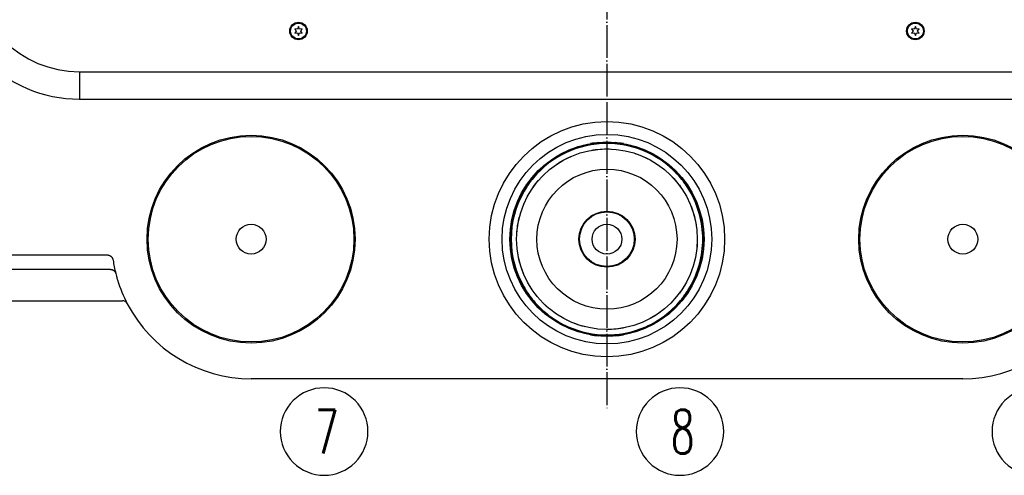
# Model space of a CAD drawing. Extents: x -1763 to 4575, y -3429 to 1051.
# Tile 188 of 193: x 3685 to 4045, y -529 to -363. Entities that reach past the tile are written whole.
import ezdxf

# ---------------------------------------------------------------- set-up
doc = ezdxf.new("R2010")
doc.units = 0
doc.linetypes.add('DASHED', pattern=[15, 7, -8])
doc.linetypes.add('DOT_CENTER', pattern=[14, 12, -1, 0, -1])
doc.layers.get('0').update_dxf_attribs({"linetype": 'CONTINUOUS'})
doc.layers.add('1', color=7, linetype='CONTINUOUS')
doc.styles.add('CONVERTER_2', font='txt.shx', dxfattribs={"width": 0.63})

# ---------------------------------------------------------------- blocks, each defined once
blk = doc.blocks.new('TH_TV__659', base_point=(4286.02, 294))
at = {"color": 3, "linetype": 'CONTINUOUS'}
for p, q in [((3786.92, -366.21), (3785.93, -366.1)), ((3785.93, -366.1), (3786.52, -366.9)), ((3787.32, -365.3), (3786.92, -366.21)), ((3787.72, -366.21), (3787.32, -365.3)), ((3788.71, -366.1), (3787.72, -366.21)), ((3788.12, -366.9), (3788.71, -366.1)), ((4011.29, -366.1), (4011.88, -366.9)), ((4012.28, -366.21), (4011.29, -366.1)), ((4012.68, -365.3), (4012.28, -366.21)), ((4013.08, -366.21), (4012.68, -365.3)), ((4014.07, -366.1), (4013.08, -366.21)), ((4013.48, -366.9), (4014.07, -366.1)), ((3786.52, -366.9), (3785.93, -367.7)), ((3785.93, -367.7), (3786.92, -367.59)), ((3786.92, -367.59), (3787.32, -368.5)), ((3787.32, -368.5), (3787.72, -367.59)), ((3787.72, -367.59), (3788.71, -367.7)), ((3788.71, -367.7), (3788.12, -366.9)), ((4011.88, -366.9), (4011.29, -367.7)), ((4011.29, -367.7), (4012.28, -367.59)), ((4012.28, -367.59), (4012.68, -368.5)), ((4012.68, -368.5), (4013.08, -367.59)), ((4013.08, -367.59), (4014.07, -367.7)), ((4014.07, -367.7), (4013.48, -366.9)), ((3707.32, -381.8), (4092.68, -381.8)), ((3707.32, -381.8), (3707.32, -391.8)), ((3707.32, -391.8), (4092.68, -391.8)), ((3894, -408.08), (3894, -408.21)), ((3894, -408.21), (3894, -408.21)), ((3897, -407.79), (3897, -407.69)), ((3897, -407.79), (3897, -408.13)), ((3903, -407.69), (3903, -407.79)), ((3903, -408.13), (3903, -407.79)), ((3906, -408.08), (3906, -408.21)), ((3906, -408.21), (3906, -408.21)), ((3865.21, -437), (3865.08, -437)), ((3865.21, -437), (3865.21, -437)), ((3934.79, -437), (3934.79, -437)), ((3934.79, -437), (3934.92, -437)), ((3864.69, -440), (3864.79, -440)), ((3865.13, -440), (3864.79, -440)), ((3935.21, -440), (3934.87, -440)), ((3935.21, -440), (3935.31, -440)), ((3864.79, -446), (3864.69, -446)), ((3864.79, -446), (3865.13, -446)), ((3934.87, -446), (3935.21, -446)), ((3935.31, -446), (3935.21, -446)), ((3619.09, -448.77), (3717.57, -448.77)), ((3865.08, -449), (3865.21, -449)), ((3865.21, -449), (3865.21, -449)), ((3934.79, -449), (3934.92, -449)), ((3934.79, -449), (3934.79, -449)), ((3718.62, -454.02), (3618.93, -454.02)), ((3619, -465.5), (3723, -465.5)), ((3659, -465.5), (3723.01, -465.5)), ((3894, -477.79), (3894, -477.92)), ((3894, -477.79), (3894, -477.79)), ((3897, -478), (3897, -477.87)), ((3897, -478), (3897, -478.21)), ((3897, -478.31), (3897, -478.21)), ((3903, -477.87), (3903, -478.21)), ((3903, -478.21), (3903, -478.31)), ((3906, -477.92), (3906, -477.79)), ((3906, -477.79), (3906, -477.79)), ((4030, -494), (3770, -494))]:
    blk.add_line(p, q, dxfattribs=at)
at = {"color": 3, "linetype": 'DASHED'}
for p, q in [((3619, -465.5), (3723, -465.5)), ((3659, -465.5), (3723.01, -465.5)), ((3659, -465.5), (3723.01, -465.5)), ((3897, -478), (3897, -477.87)), ((3903, -477.87), (3903, -478.21)), ((3903, -478.21), (3903, -478.31))]:
    blk.add_line(p, q, dxfattribs=at)
at = {"color": 3, "linetype": 'CONTINUOUS'}
for centre, radius in [((3787.32, -366.9), 3.2), ((3787.32, -366.9), 2.9), ((4012.68, -366.9), 3.2), ((4012.68, -366.9), 2.9), ((3900, -443), 43), ((3770, -443), 38), ((3770, -443), 37.57), ((3900, -443), 38.3), ((4030, -443), 38), ((4030, -443), 37.57), ((3900, -443), 35.46), ((3900, -443), 33), ((3900, -443), 25.59), ((3900, -443), 10.25), ((3900, -443), 10), ((3770, -443), 5.45), ((3900, -443), 5.45), ((4030, -443), 5.45)]:
    blk.add_circle(centre, radius, dxfattribs=at)
at = {"color": 3, "linetype": 'DASHED'}
blk.add_circle((3900, -443), 33, dxfattribs=at)
at = {"color": 3, "linetype": 'CONTINUOUS'}
for centre, radius, start, end in [((3707.32, -342.8), 49, 180, -90), ((3707.32, -342.8), 39, 180, -90), ((3900, -443), 35.3, 99.7852, 170.2148), ((3900, -443), 35.3, 99.7852, 170.2148), ((3900, -443), 35, 39.9171, 140.0829), ((3900, -443), 35.44, 94.8564, 99.7482), ((3900, -443), 35.34, 85.1304, 94.8696), ((3900, -443), 35.44, 80.2518, 85.1436), ((3900, -443), 35.3, 9.7852, 80.2148), ((3900, -443), 35.3, 9.7852, 80.2148), ((3900, -443), 35, 140.0829, 149.9171), ((3900, -443), 35, 30.0829, 39.9171), ((3900, -443), 35, 149.9171, -149.9171), ((3900, -443), 35, 0, 30.0829), ((3900, -443), 35.44, 170.2518, 175.1436), ((3900, -443), 35.44, 4.8564, 9.7482), ((3900, -443), 35.34, 175.1304, -175.1304), ((3900, -443), 35.34, -4.8696, 4.8696), ((3900, -443), 35.44, -175.1436, -170.2518), ((3900, -443), 35, -30.0829, 0), ((3900, -443), 35.44, -9.7482, -4.8564), ((3900, -443), 35.3, -170.2148, -99.7852), ((3900, -443), 35.3, -170.2148, -99.7852), ((3900, -443), 35.3, -80.2148, -9.7852), ((3900, -443), 35.3, -80.2148, -9.7852), ((3770, -443), 51, -171.3595, -165.8036), ((3770, -443), 51, -165.8036, -164.6973), ((3770, -443), 51, -164.6973, -162.9951), ((3770, -443), 51, -162.9951, -152.4667), ((3900, -443), 35, -149.9171, -140.0829), ((3900, -443), 35, -39.9171, -30.0829), ((3770, -443), 51, -152.4667, -90), ((3900, -443), 35, -140.0829, -113.8955), ((3900, -443), 35, -66.1045, -39.9171), ((4030, -443), 51, -90, -27.5333), ((3900, -443), 35, -113.8955, -66.1045), ((3900, -443), 35.44, -99.7482, -94.8564), ((3900, -443), 35.34, -94.8696, -85.1304), ((3900, -443), 35.44, -85.1436, -80.2518)]:
    blk.add_arc(centre, radius, start, end, dxfattribs=at)
at = {"color": 3, "linetype": 'DASHED'}
for start, end in [(39.9171, 140.0829), (140.0829, 149.9171), (30.0829, 39.9171), (149.9171, -149.9171), (0, 30.0829), (-30.0829, 0), (-149.9171, -140.0829), (-39.9171, -30.0829), (-140.0829, -113.8955), (-66.1045, -39.9171), (-113.8955, -66.1045)]:
    blk.add_arc((3900, -443), 35, start, end, dxfattribs=at)
at = {"color": 3, "linetype": 'CONTINUOUS'}
blk.add_open_spline([(3717.57, -448.77), (3717.6, -448.77), (3717.63, -448.77), (3717.67, -448.77), (3717.77, -448.78), (3717.89, -448.8), (3718.03, -448.84), (3718.07, -448.85), (3718.14, -448.87), (3718.21, -448.9), (3718.26, -448.92), (3718.32, -448.95), (3718.38, -448.98), (3718.42, -449), (3718.47, -449.03), (3718.52, -449.06), (3718.58, -449.1), (3718.62, -449.13), (3718.66, -449.15), (3718.71, -449.19), (3718.75, -449.23), (3718.79, -449.26), (3718.84, -449.3), (3718.88, -449.34), (3718.91, -449.37), (3718.94, -449.4), (3718.98, -449.44), (3719.01, -449.48), (3719.04, -449.51), (3719.07, -449.55), (3719.11, -449.59), (3719.12, -449.6), (3719.13, -449.62), (3719.15, -449.65), (3719.17, -449.67), (3719.18, -449.69), (3719.2, -449.71), (3719.23, -449.75), (3719.25, -449.79), (3719.27, -449.83), (3719.32, -449.9), (3719.36, -449.98), (3719.4, -450.07), (3719.44, -450.17), (3719.48, -450.25), (3719.5, -450.32), (3719.53, -450.42), (3719.56, -450.53), (3719.58, -450.66)], degree=3, knots=[0, 0, 0, 0, 0.102829, 0.102829, 0.102829, 0.469726, 0.469726, 0.469726, 0.658102, 0.658102, 0.658102, 0.849, 0.849, 0.849, 1.012577, 1.012577, 1.012577, 1.177322, 1.177322, 1.177322, 1.342789, 1.342789, 1.342789, 1.508456, 1.508456, 1.508456, 1.656701, 1.656701, 1.656701, 1.804287, 1.804287, 1.804287, 1.877693, 1.877693, 1.877693, 1.950054, 1.950054, 1.950054, 2.091352, 2.091352, 2.091352, 2.365586, 2.365586, 2.365586, 2.638197, 2.638197, 2.638197, 2.987264, 2.987264, 2.987264, 2.987264], dxfattribs=at)
for points in [[(3718.62, -454.02), (3719.5, -454.01), (3720.34, -454.66), (3720.56, -455.51)], [(3724.78, -466.58), (3724.44, -465.93), (3723.73, -465.5), (3723, -465.5)]]:
    blk.add_open_spline(points, degree=3, dxfattribs=at)
blk = doc.blocks.new('TEXT__660', base_point=(3432.32, 320))
at = {"layer": '1', "color": 1}
for points in [[(3796.68, -529.32), (3796.68, -529.32, 0.414214), (3812.68, -513.32), (3812.68, -513.32, 0.414214), (3796.68, -497.32), (3796.68, -497.32, 0.414214), (3780.68, -513.32), (3780.68, -513.32, 0.414214)], [(3926.68, -529.32), (3926.68, -529.32, 0.414214), (3942.68, -513.32), (3942.68, -513.32, 0.414214), (3926.68, -497.32), (3926.68, -497.32, 0.414214), (3910.68, -513.32), (3910.68, -513.32, 0.414214)], [(4056.68, -529.32), (4056.68, -529.32, 0.414214), (4072.68, -513.32), (4072.68, -513.32, 0.414214), (4056.68, -497.32), (4056.68, -497.32, 0.414214), (4040.68, -513.32), (4040.68, -513.32, 0.414214)]]:
    blk.add_lwpolyline(points, format="xyb", close=True, dxfattribs=at)
at = {"layer": '1', "color": 1, "style": 'CONVERTER_2', "width": 0.63}
for s, p in [('7', (3793.32, -521.32)), ('8', (3923.32, -521.32))]:
    blk.add_text(s, height=16, dxfattribs=at).set_placement(p)
blk = doc.blocks.new('TH_B__661', base_point=(3631.73, -372.51))
at = {"layer": '1', "color": 1, "linetype": 'DOT_CENTER'}
blk.add_line((3900, 481.25), (3900, -505.07), dxfattribs=at)
at = {"layer": '1'}
for name, p in [('TEXT__660', (3432.32, 320)), ('TH_TV__659', (4286.02, 294))]:
    blk.add_blockref(name, p, dxfattribs=at)
blk = doc.blocks.new('GEOMETRY__662', base_point=(13747.76, 2238.74))
blk.add_blockref('TH_B__661', (3631.73, -372.51))
blk = doc.blocks.new('D-E6978-60041-1S11B__663', base_point=(13971.2, 2424.87))
at = {"layer": '1'}
blk.add_blockref('GEOMETRY__662', (13747.76, 2238.74), dxfattribs=at)

msp = doc.modelspace()

# ---------------------------------------------------------------- block references
msp.add_blockref('D-E6978-60041-1S11B__663', (13971.2, 2424.87))

doc.saveas('drawing.dxf')
